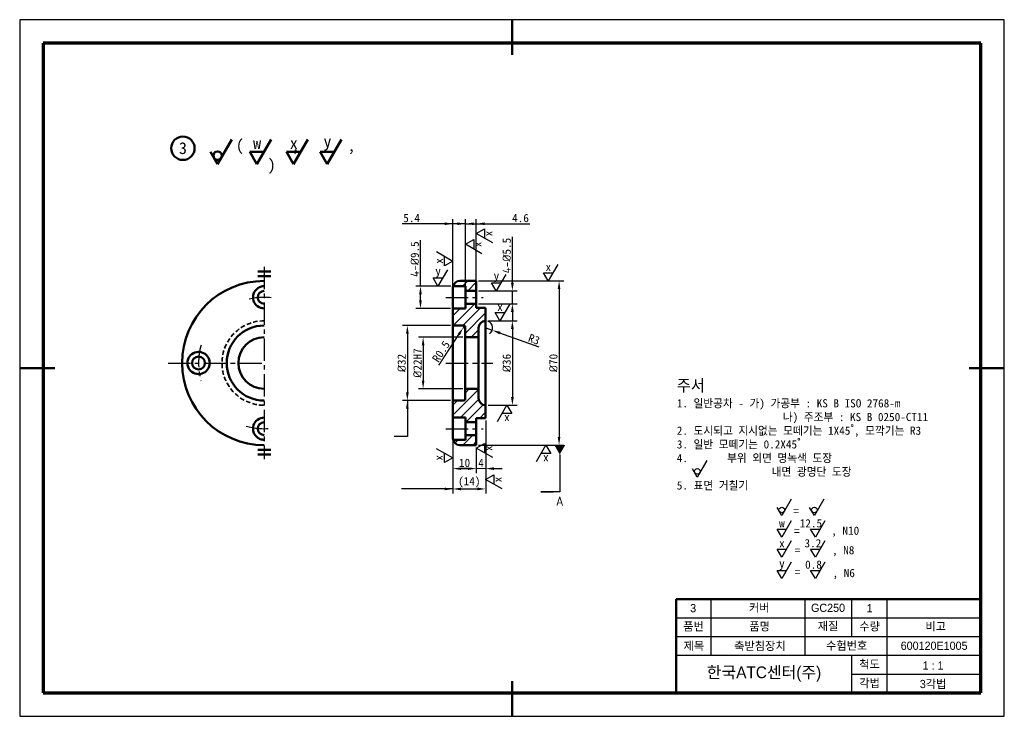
# Model space of a CAD drawing. Header units: millimetres. Extents: x 0 to 420, y 0 to 297.
import ezdxf
from ezdxf import colors
from ezdxf.entities.mleader import LeaderData, LeaderLine
from ezdxf.math import Vec2, Vec3

# ---------------------------------------------------------------- set-up
doc = ezdxf.new("R2010")
doc.units = ezdxf.units.MM
doc.header["$LTSCALE"] = 0.3
doc.linetypes.add('CENTER', pattern=[50.8, 31.75, -6.35, 6.35, -6.35])
doc.linetypes.add('HIDDEN', pattern=[9.525, 6.35, -3.175])
doc.layers.get('0').update_dxf_attribs({"lineweight": 25})
doc.layers.get('Defpoints').update_dxf_attribs({"lineweight": 25})
for name, color, linetype, lineweight in [('가는실선', 1, 'Continuous', 25), ('숨은선', 2, 'HIDDEN', 35), ('외형선', 3, 'Continuous', 50), ('윤곽선', 4, 'Continuous', 70), ('작은문자', 2, 'Continuous', 35), ('중심선', 1, 'CENTER', 25), ('치수선', 1, 'Continuous', 25), ('큰문자', 3, 'Continuous', 50), ('해치선', 7, 'Continuous', 25)]:
    doc.layers.add(name, color=color, linetype=linetype, lineweight=lineweight)
doc.styles.get("Standard").update_dxf_attribs({"font": 'isocp.shx', "bigfont": 'whgtxt.shx'})
doc.styles.add('주석', font='txt')
doc.dimstyles.new('ISO-25', dxfattribs={"dimtxt": 3.5, "dimasz": 3.5, "dimexe": 2, "dimexo": 1, "dimtad": 1, "dimdsep": 46, "dimtxsty": '주석', "dimcen": 0, "dimclrd": 1, "dimclre": 1, "dimclrt": 2, "dimazin": 2, "dimtfac": 1, "dimtmove": 0, "dimatfit": 3, "dimfxl": 1, "dimtfill": 1, "dimarcsym": 0})

# ---------------------------------------------------------------- blocks, each defined once
blk = doc.blocks.new('*D5')
at = {"layer": 'Defpoints', "color": 0, "transparency": 16777216}
for p in [(190.17, 209.99), (190.17, 181.38), (194.77, 181.38)]:
    blk.add_point(p, dxfattribs=at)
at = {"layer": '치수선', "color": 1, "lineweight": -2, "transparency": 16777216}
for p, q in [((190.17, 182.38), (190.17, 211.99)), ((194.77, 182.38), (194.77, 211.99)), ((186.67, 209.99), (183.17, 209.99)), ((190.17, 209.99), (194.77, 209.99)), ((198.27, 209.99), (217.54, 209.99))]:
    blk.add_line(p, q, dxfattribs=at)
at = {"layer": '치수선', "color": 1, "transparency": 16777216}
for points in [[(186.67, 210.58), (186.67, 209.41), (190.17, 209.99)], [(198.27, 210.58), (198.27, 209.41), (194.77, 209.99)]]:
    blk.add_solid(points, dxfattribs=at)
at = {"layer": '치수선', "color": 2, "transparency": 16777216, "insert": (213.62, 212.41), "char_height": 3.5, "attachment_point": 5, "style": '주석', "bg_fill": 3, "box_fill_scale": 1.1, "bg_fill_color": 256, "bg_fill_true_color": 13158600, "bg_fill_transparency": 0}
blk.add_mtext('4.6', dxfattribs=at)
blk = doc.blocks.new('*D6')
at = {"layer": 'Defpoints', "color": 0, "transparency": 16777216}
for p in [(184.77, 209.99), (184.77, 182.51), (190.17, 183.38)]:
    blk.add_point(p, dxfattribs=at)
at = {"layer": '치수선', "color": 1, "lineweight": -2, "transparency": 16777216}
for p, q in [((184.77, 183.51), (184.77, 211.99)), ((190.17, 184.38), (190.17, 211.99)), ((181.27, 209.99), (163.21, 209.99)), ((190.17, 209.99), (184.77, 209.99)), ((193.67, 209.99), (197.17, 209.99))]:
    blk.add_line(p, q, dxfattribs=at)
at = {"layer": '치수선', "color": 1, "transparency": 16777216}
for points in [[(181.27, 210.58), (181.27, 209.41), (184.77, 209.99)], [(193.67, 210.58), (193.67, 209.41), (190.17, 209.99)]]:
    blk.add_solid(points, dxfattribs=at)
at = {"layer": '치수선', "color": 2, "transparency": 16777216, "insert": (167.19, 212.41), "char_height": 3.5, "attachment_point": 5, "style": '주석', "bg_fill": 3, "box_fill_scale": 1.1, "bg_fill_color": 256, "bg_fill_true_color": 13158600, "bg_fill_transparency": 0}
blk.add_mtext('5.4', dxfattribs=at)
blk = doc.blocks.new('*D7')
at = {"layer": 'Defpoints', "color": 0, "transparency": 16777216}
for p in [(170.96, 183.38), (184.86, 183.38), (184.77, 173.88)]:
    blk.add_point(p, dxfattribs=at)
at = {"layer": '치수선', "color": 1, "lineweight": -2, "transparency": 16777216}
for p, q in [((170.96, 183.38), (170.96, 202.96)), ((183.86, 183.38), (168.96, 183.38)), ((170.96, 177.38), (170.96, 179.88)), ((183.77, 173.88), (168.96, 173.88))]:
    blk.add_line(p, q, dxfattribs=at)
at = {"layer": '치수선', "color": 1, "transparency": 16777216}
for points in [[(170.38, 179.88), (171.55, 179.88), (170.96, 183.38)], [(170.38, 177.38), (171.55, 177.38), (170.96, 173.88)]]:
    blk.add_solid(points, dxfattribs=at)
at = {"layer": '치수선', "color": 2, "transparency": 16777216, "insert": (168.54, 194.92), "char_height": 3.5, "attachment_point": 5, "rotation": 90, "style": '주석', "bg_fill": 3, "box_fill_scale": 1.1, "bg_fill_color": 256, "bg_fill_true_color": 13158600, "bg_fill_transparency": 0}
blk.add_mtext('{\\fISOCPEUR|b0|i0|c0|p34;4-%%C}9.5', dxfattribs=at)
blk = doc.blocks.new('*D8')
at = {"layer": 'Defpoints', "color": 0, "transparency": 16777216}
for p in [(194.77, 181.38), (210.16, 181.38), (194.77, 175.88)]:
    blk.add_point(p, dxfattribs=at)
at = {"layer": '치수선', "color": 1, "lineweight": -2, "transparency": 16777216}
for p, q in [((210.16, 184.88), (210.16, 204.46)), ((195.77, 181.38), (212.16, 181.38)), ((210.16, 175.88), (210.16, 181.38)), ((195.77, 175.88), (212.16, 175.88)), ((210.16, 172.38), (210.16, 168.88))]:
    blk.add_line(p, q, dxfattribs=at)
at = {"layer": '치수선', "color": 1, "transparency": 16777216}
for points in [[(209.58, 184.88), (210.75, 184.88), (210.16, 181.38)], [(209.58, 172.38), (210.75, 172.38), (210.16, 175.88)]]:
    blk.add_solid(points, dxfattribs=at)
at = {"layer": '치수선', "color": 2, "transparency": 16777216, "insert": (207.75, 196.42), "char_height": 3.5, "attachment_point": 5, "rotation": 90, "style": '주석', "bg_fill": 3, "box_fill_scale": 1.1, "bg_fill_color": 256, "bg_fill_true_color": 13158600, "bg_fill_transparency": 0}
blk.add_mtext('{\\fISOCPEUR|b0|i0|c0|p34;4-%%C}5.5', dxfattribs=at)
blk = doc.blocks.new('*D9')
at = {"layer": 'Defpoints', "color": 0, "transparency": 16777216}
for p in [(184.77, 166.63), (165.36, 134.63), (184.77, 134.63)]:
    blk.add_point(p, dxfattribs=at)
at = {"layer": '치수선', "color": 1, "lineweight": -2, "transparency": 16777216}
for p, q in [((183.77, 166.63), (163.36, 166.63)), ((165.36, 163.13), (165.36, 138.13)), ((183.77, 134.63), (163.36, 134.63))]:
    blk.add_line(p, q, dxfattribs=at)
at = {"layer": '치수선', "color": 1, "transparency": 16777216}
for points in [[(164.78, 163.13), (165.94, 163.13), (165.36, 166.63)], [(164.78, 138.13), (165.94, 138.13), (165.36, 134.63)]]:
    blk.add_solid(points, dxfattribs=at)
at = {"layer": '치수선', "color": 2, "transparency": 16777216, "insert": (162.94, 150.63), "char_height": 3.5, "attachment_point": 5, "rotation": 90, "style": '주석', "bg_fill": 3, "box_fill_scale": 1.1, "bg_fill_color": 256, "bg_fill_true_color": 13158600, "bg_fill_transparency": 0}
blk.add_mtext('{\\fISOCPEUR|b0|i0|c0|p34;%%C}32', dxfattribs=at)
blk = doc.blocks.new('*D10')
at = {"layer": 'Defpoints', "color": 0, "transparency": 16777216}
for p in [(198.77, 168.63), (198.77, 132.63), (210.16, 132.63)]:
    blk.add_point(p, dxfattribs=at)
at = {"layer": '치수선', "color": 1, "lineweight": -2, "transparency": 16777216}
for p, q in [((199.77, 168.63), (212.16, 168.63)), ((210.16, 165.13), (210.16, 136.13)), ((199.77, 132.63), (212.16, 132.63))]:
    blk.add_line(p, q, dxfattribs=at)
at = {"layer": '치수선', "color": 1, "transparency": 16777216}
for points in [[(209.58, 165.13), (210.75, 165.13), (210.16, 168.63)], [(209.58, 136.13), (210.75, 136.13), (210.16, 132.63)]]:
    blk.add_solid(points, dxfattribs=at)
at = {"layer": '치수선', "color": 2, "transparency": 16777216, "insert": (207.74, 150.63), "char_height": 3.5, "attachment_point": 5, "rotation": 90, "style": '주석', "bg_fill": 3, "box_fill_scale": 1.1, "bg_fill_color": 256, "bg_fill_true_color": 13158600, "bg_fill_transparency": 0}
blk.add_mtext('{\\fISOCPEUR|b0|i0|c0|p34;%%C}36', dxfattribs=at)
blk = doc.blocks.new('*D11')
at = {"layer": 'Defpoints', "color": 0, "transparency": 16777216}
for p in [(189.97, 161.63), (172.08, 139.63), (189.97, 139.63)]:
    blk.add_point(p, dxfattribs=at)
at = {"layer": '치수선', "color": 1, "lineweight": -2, "transparency": 16777216}
for p, q in [((188.97, 161.63), (170.08, 161.63)), ((172.08, 158.13), (172.08, 143.13)), ((188.97, 139.63), (170.08, 139.63))]:
    blk.add_line(p, q, dxfattribs=at)
at = {"layer": '치수선', "color": 1, "transparency": 16777216}
for points in [[(171.5, 158.13), (172.67, 158.13), (172.08, 161.63)], [(171.5, 143.13), (172.67, 143.13), (172.08, 139.63)]]:
    blk.add_solid(points, dxfattribs=at)
at = {"layer": '치수선', "color": 2, "transparency": 16777216, "insert": (169.66, 150.63), "char_height": 3.5, "attachment_point": 5, "rotation": 90, "style": '주석', "bg_fill": 3, "box_fill_scale": 1.1, "bg_fill_color": 256, "bg_fill_true_color": 13158600, "bg_fill_transparency": 0}
blk.add_mtext('{\\fISOCPEUR|b0|i0|c0|p34;%%C}22H7', dxfattribs=at)
blk = doc.blocks.new('*D12')
at = {"layer": 'Defpoints', "color": 0, "transparency": 16777216}
for p in [(198.77, 127.13), (194.77, 115.63)]:
    blk.add_point(p, dxfattribs=at)
at = {"layer": '치수선', "color": 1, "lineweight": -2, "transparency": 16777216}
for p, q in [((198.77, 126.13), (198.77, 103.6)), ((194.77, 114.63), (194.77, 103.6)), ((191.27, 105.6), (187.77, 105.6)), ((198.77, 105.6), (194.77, 105.6)), ((202.27, 105.6), (205.77, 105.6))]:
    blk.add_line(p, q, dxfattribs=at)
at = {"layer": '치수선', "color": 1, "transparency": 16777216}
for points in [[(191.27, 106.18), (191.27, 105.01), (194.77, 105.6)], [(202.27, 106.18), (202.27, 105.01), (198.77, 105.6)]]:
    blk.add_solid(points, dxfattribs=at)
at = {"layer": '치수선', "color": 2, "transparency": 16777216, "insert": (196.77, 108.02), "char_height": 3.5, "attachment_point": 5, "style": '주석', "bg_fill": 3, "box_fill_scale": 1.1, "bg_fill_color": 256, "bg_fill_true_color": 13158600, "bg_fill_transparency": 0}
blk.add_mtext('4', dxfattribs=at)
at = {"layer": 'Defpoints', "color": 0, "transparency": 16777216}
blk.add_point((194.77, 105.6), dxfattribs=at)
blk = doc.blocks.new('*D13')
at = {"layer": 'Defpoints', "color": 0, "transparency": 16777216}
for p in [(184.77, 118.74), (194.77, 115.63), (194.77, 105.6)]:
    blk.add_point(p, dxfattribs=at)
at = {"layer": '치수선', "color": 1, "lineweight": -2, "transparency": 16777216}
for p, q in [((184.77, 117.74), (184.77, 103.6)), ((194.77, 114.63), (194.77, 103.6)), ((188.27, 105.6), (191.27, 105.6))]:
    blk.add_line(p, q, dxfattribs=at)
at = {"layer": '치수선', "color": 1, "transparency": 16777216}
for points in [[(188.27, 106.18), (188.27, 105.01), (184.77, 105.6)], [(191.27, 106.18), (191.27, 105.01), (194.77, 105.6)]]:
    blk.add_solid(points, dxfattribs=at)
at = {"layer": '치수선', "color": 2, "transparency": 16777216, "insert": (189.77, 108.02), "char_height": 3.5, "attachment_point": 5, "style": '주석', "bg_fill": 3, "box_fill_scale": 1.1, "bg_fill_color": 256, "bg_fill_true_color": 13158600, "bg_fill_transparency": 0}
blk.add_mtext('10', dxfattribs=at)
blk = doc.blocks.new('*D14')
at = {"layer": 'Defpoints', "color": 0, "transparency": 16777216}
for p in [(198.77, 127.13), (184.77, 118.74), (198.77, 96.93)]:
    blk.add_point(p, dxfattribs=at)
at = {"layer": '치수선', "color": 1, "lineweight": -2, "transparency": 16777216}
for p, q in [((198.77, 126.13), (198.77, 94.93)), ((184.77, 117.74), (184.77, 94.93)), ((188.27, 96.93), (195.27, 96.93))]:
    blk.add_line(p, q, dxfattribs=at)
at = {"layer": '치수선', "color": 1, "transparency": 16777216}
for points in [[(188.27, 97.51), (188.27, 96.35), (184.77, 96.93)], [(195.27, 97.51), (195.27, 96.35), (198.77, 96.93)]]:
    blk.add_solid(points, dxfattribs=at)
at = {"layer": '치수선', "color": 2, "transparency": 16777216, "insert": (191.77, 99.76), "char_height": 3.5, "attachment_point": 5, "style": '주석', "bg_fill": 3, "box_fill_scale": 1.1, "bg_fill_color": 256, "bg_fill_true_color": 13158600, "bg_fill_transparency": 0}
blk.add_mtext('(14)', dxfattribs=at)
blk = doc.blocks.new('*D15')
at = {"layer": 'Defpoints', "color": 0, "transparency": 16777216}
for p in [(189.2, 165.71), (189.47, 166.13)]:
    blk.add_point(p, dxfattribs=at)
at = {"layer": '치수선', "color": 1, "lineweight": -2, "transparency": 16777216}
for p, q in [((189.47, 166.13), (189.2, 165.71)), ((178.85, 149.68), (187.3, 162.77))]:
    blk.add_line(p, q, dxfattribs=at)
blk.add_arc((189.47, 166.13), 0.5, 237.148, 0, dxfattribs=at)
at = {"layer": '치수선', "color": 1, "transparency": 16777216}
blk.add_solid([(186.81, 163.08), (187.79, 162.45), (189.2, 165.71)], dxfattribs=at)
at = {"layer": '치수선', "color": 2, "transparency": 16777216, "insert": (179.73, 155.52), "char_height": 3.5, "attachment_point": 5, "rotation": 57.148, "style": '주석', "bg_fill": 3, "box_fill_scale": 1.1, "bg_fill_color": 256, "bg_fill_true_color": 13158600, "bg_fill_transparency": 0}
blk.add_mtext('R0.5', dxfattribs=at)
blk = doc.blocks.new('*D16')
at = {"layer": 'Defpoints', "color": 0, "transparency": 16777216}
for p in [(198.77, 165.63), (201.59, 164.61)]:
    blk.add_point(p, dxfattribs=at)
at = {"layer": '치수선', "color": 1, "lineweight": -2, "transparency": 16777216}
for p, q in [((198.77, 165.63), (201.59, 164.61)), ((221.61, 157.35), (204.88, 163.41))]:
    blk.add_line(p, q, dxfattribs=at)
blk.add_arc((198.77, 165.63), 3, 301.8823, 70.9014, dxfattribs=at)
at = {"layer": '치수선', "color": 1, "transparency": 16777216}
blk.add_solid([(205.08, 163.96), (204.68, 162.86), (201.59, 164.61)], dxfattribs=at)
at = {"layer": '치수선', "color": 2, "transparency": 16777216, "insert": (219.41, 160.73), "char_height": 3.5, "attachment_point": 5, "rotation": 340.0794, "style": '주석', "bg_fill": 3, "box_fill_scale": 1.1, "bg_fill_color": 256, "bg_fill_true_color": 13158600, "bg_fill_transparency": 0}
blk.add_mtext('R3', dxfattribs=at)
blk = doc.blocks.new('*D18')
at = {"layer": 'Defpoints', "color": 0, "transparency": 16777216}
for p in [(194.77, 185.63), (194.77, 115.63), (230.08, 115.63)]:
    blk.add_point(p, dxfattribs=at)
at = {"layer": '치수선', "color": 1, "lineweight": -2, "transparency": 16777216}
for p, q in [((195.77, 185.63), (232.08, 185.63)), ((230.08, 182.13), (230.08, 119.13)), ((195.77, 115.63), (232.08, 115.63))]:
    blk.add_line(p, q, dxfattribs=at)
at = {"layer": '치수선', "color": 1, "transparency": 16777216}
for points in [[(229.49, 182.13), (230.66, 182.13), (230.08, 185.63)], [(229.49, 119.13), (230.66, 119.13), (230.08, 115.63)]]:
    blk.add_solid(points, dxfattribs=at)
at = {"layer": '치수선', "color": 2, "transparency": 16777216, "insert": (227.66, 150.63), "char_height": 3.5, "attachment_point": 5, "rotation": 90, "style": '주석', "bg_fill": 3, "box_fill_scale": 1.1, "bg_fill_color": 256, "bg_fill_true_color": 13158600, "bg_fill_transparency": 0}
blk.add_mtext('{\\fISOCPEUR|b0|i0|c0|p34;%%C}70', dxfattribs=at)
blk = doc.blocks.new('_DatumFilled')
at = {"color": 0, "linetype": 'ByBlock'}
blk.add_solid([(0, 0.58), (-1, 0), (0, -0.58)], dxfattribs=at)

msp = doc.modelspace()

# ---------------------------------------------------------------- hatches: boundary and pattern name
at = {"layer": '해치선'}
h = msp.add_hatch(dxfattribs=at)
h.set_pattern_fill('_USER', color=256, scale=3, angle=45, pattern_type=0)
h.set_pattern_definition([(45, (-66.9017, -8.7558), (-2.12132, 2.12132), [])])
h.paths.add_polyline_path([(194.766, 181.378), (194.766, 185.628), (187.766, 185.628, 0.3419987), (184.862, 183.378), (190.166, 183.378), (190.166, 181.378)])
h.paths.add_polyline_path([(189.466, 166.628, -0.4142136), (189.966, 166.128), (189.966, 161.628), (195.766, 161.628), (195.766, 165.628, -0.4142136), (198.766, 168.628), (198.766, 174.128), (194.766, 174.128), (194.766, 175.878), (190.166, 175.878), (190.166, 173.878), (184.766, 173.878), (184.766, 166.628)])
h.paths.add_polyline_path([(194.766, 127.128), (198.766, 127.128), (198.766, 132.628, -0.4142136), (195.766, 135.628), (195.766, 139.628), (189.966, 139.628), (189.966, 135.128, -0.4142136), (189.466, 134.628), (184.766, 134.628), (184.766, 127.378), (190.166, 127.378), (190.166, 125.378), (194.766, 125.378)])
h.paths.add_polyline_path([(190.166, 117.878), (184.862, 117.878, 0.3419987), (187.766, 115.628), (194.766, 115.628), (194.766, 119.878), (190.166, 119.878)])

# ---------------------------------------------------------------- linework, layer by layer
at = {"layer": 'Defpoints'}
msp.add_lwpolyline([(0, 0), (420, 0), (420, 297), (0, 297)], close=True, dxfattribs=at)
at = {"layer": '가는실선'}
for p, q in [((223.446, 189.128), (227.488, 189.128)), ((181.21, 108.151), (181.21, 112.192)), ((226.499, 112.068), (222.458, 112.068)), ((289.055, 102.026), (287.034, 105.526)), ((293.097, 109.026), (289.055, 102.026)), ((329.127, 92.556), (325.085, 85.556)), ((343.025, 92.556), (338.983, 85.556)), ((325.085, 85.556), (323.064, 89.056)), ((338.983, 85.556), (336.963, 89.056)), ((325.085, 76.306), (323.064, 79.806)), ((323.064, 79.806), (327.106, 79.806)), ((329.127, 83.306), (325.085, 76.306)), ((339.4, 76.306), (337.38, 79.806)), ((337.38, 79.806), (341.421, 79.806)), ((343.442, 83.306), (339.4, 76.306)), ((329.127, 74.792), (325.085, 67.792)), ((343.442, 74.792), (339.4, 67.792)), ((325.085, 67.792), (323.064, 71.292)), ((323.064, 71.292), (327.106, 71.292)), ((339.4, 67.792), (337.38, 71.292)), ((337.38, 71.292), (341.421, 71.292)), ((329.127, 65.685), (325.085, 58.685)), ((343.442, 65.685), (339.4, 58.685)), ((325.085, 58.685), (323.064, 62.185)), ((323.064, 62.185), (327.106, 62.185)), ((339.4, 58.685), (337.38, 62.185)), ((337.38, 62.185), (341.421, 62.185)), ((295, 26), (295, 50)), ((335, 26), (335, 50)), ((355, 34), (355, 50)), ((370, 10), (370, 50)), ((280, 42), (410, 42)), ((280, 34), (410, 34)), ((280, 26), (410, 26)), ((355, 10), (355, 26)), ((355, 18), (410, 18))]:
    msp.add_line(p, q, dxfattribs=at)
for centre in [(289.055, 104.426), (325.085, 87.956), (338.983, 87.956)]:
    msp.add_circle(centre, 1.2, dxfattribs=at)
at = {"layer": '숨은선'}
msp.add_arc((104.292, 150.628), 18, 90, 270, dxfattribs=at)
at = {"layer": '외형선'}
for p, q in [((210, 297), (210, 282)), ((90.488, 245.944), (84.426, 235.444)), ((107.264, 245.944), (101.202, 235.444)), ((122.92, 245.944), (116.858, 235.444)), ((137.273, 245.944), (131.211, 235.444)), ((84.426, 235.444), (81.394, 240.694)), ((101.202, 235.444), (98.171, 240.694)), ((98.171, 240.694), (104.233, 240.694)), ((116.858, 235.444), (113.827, 240.694)), ((113.827, 240.694), (119.889, 240.694)), ((131.211, 235.444), (128.18, 240.694)), ((128.18, 240.694), (134.242, 240.694)), ((101.542, 189.634), (107.069, 189.634)), ((101.542, 187.634), (107.069, 187.634)), ((187.766, 185.628), (194.766, 185.628)), ((194.766, 185.628), (194.766, 174.128)), ((184.766, 118.745), (184.766, 182.511)), ((190.166, 183.378), (184.862, 183.378)), ((190.166, 173.878), (190.166, 183.378)), ((194.766, 181.378), (190.166, 181.378)), ((184.766, 173.878), (190.166, 173.878)), ((190.166, 175.878), (194.766, 175.878)), ((194.766, 174.128), (198.766, 174.128)), ((198.766, 174.128), (198.766, 127.128)), ((189.466, 166.628), (184.766, 166.628)), ((189.966, 135.128), (189.966, 166.128)), ((195.766, 165.628), (195.766, 135.628)), ((195.766, 161.628), (189.966, 161.628)), ((0, 148.5), (15, 148.5)), ((405, 148.5), (420, 148.5)), ((189.966, 139.628), (195.766, 139.628)), ((184.766, 134.628), (189.466, 134.628)), ((190.166, 127.378), (184.766, 127.378)), ((190.166, 117.878), (190.166, 127.378)), ((198.766, 127.128), (194.766, 127.128)), ((194.766, 127.128), (194.766, 115.628)), ((194.766, 125.378), (190.166, 125.378)), ((184.862, 117.878), (190.166, 117.878)), ((190.166, 119.878), (194.766, 119.878)), ((101.542, 113.622), (107.069, 113.622)), ((194.766, 115.628), (187.766, 115.628)), ((101.542, 111.622), (107.069, 111.622)), ((280, 10), (280, 50)), ((280, 50), (410, 50)), ((210, 15), (210, 0))]:
    msp.add_line(p, q, dxfattribs=at)
for centre, radius in [((69.635, 242.197), 5), ((84.426, 239.044), 1.8), ((76.292, 150.628), 2.75)]:
    msp.add_circle(centre, radius, dxfattribs=at)
for centre, radius, start, end in [((104.292, 150.628), 35, 90, 270), ((187.766, 182.628), 3, 90, 165.52249), ((104.292, 178.628), 4.75, 125.17123, 270), ((104.292, 178.628), 2.75, 90, 270), ((198.766, 165.628), 3, 90, 180), ((104.292, 150.628), 16, 90, 270), ((189.466, 166.128), 0.5, 0, 90), ((104.292, 150.628), 11, 90, 270), ((76.292, 150.628), 4.75, 215.17123, 144.82877), ((189.466, 135.128), 0.5, 270, 0), ((198.766, 135.628), 3, 180, 270), ((104.292, 122.628), 4.75, 90, 234.82877), ((104.292, 122.628), 2.75, 90, 270), ((187.766, 118.628), 3, 194.47751, 270)]:
    msp.add_arc(centre, radius, start, end, dxfattribs=at)
for points, knots in [([(101.556, 182.511), (101.671, 182.592), (101.791, 182.668), (102.402, 183.021), (102.957, 183.228), (103.806, 183.359), (104.049, 183.378), (104.292, 183.378)], [-1.07364325, -1.07364325, -1.07364325, -1.07364325, -1.03339572, -1.03339572, -0.87691058, -0.87691058, -0.81467758, -0.81467758, -0.81467758, -0.81467758]), ([(184.766, 182.511), (184.766, 182.592), (184.769, 182.668), (184.79, 183.021), (184.83, 183.228), (184.857, 183.359), (184.862, 183.378), (184.862, 183.378)], [-1.07364325, -1.07364325, -1.07364325, -1.07364325, -1.03339572, -1.03339572, -0.87691058, -0.87691058, -0.81467759, -0.81467759, -0.81467759, -0.81467759]), ([(72.409, 147.892), (72.328, 148.007), (72.252, 148.127), (71.899, 148.737), (71.692, 149.293), (71.519, 150.415), (71.524, 150.937), (71.716, 152.032), (71.922, 152.566), (72.264, 153.148), (72.335, 153.258), (72.409, 153.364)], [-1.07364325, -1.07364325, -1.07364325, -1.07364325, -1.03339572, -1.03339572, -0.87691058, -0.87691058, -0.74430962, -0.74430962, -0.59353565, -0.59353565, -0.55685878, -0.55685878, -0.55685878, -0.55685878]), ([(104.292, 117.878), (104.017, 117.878), (103.743, 117.902), (102.888, 118.052), (102.354, 118.257), (101.772, 118.6), (101.662, 118.67), (101.556, 118.745)], [-0.81467758, -0.81467758, -0.81467758, -0.81467758, -0.74430962, -0.74430962, -0.59353565, -0.59353565, -0.55685878, -0.55685878, -0.55685878, -0.55685878]), ([(184.862, 117.878), (184.862, 117.878), (184.856, 117.902), (184.826, 118.052), (184.787, 118.257), (184.769, 118.6), (184.766, 118.67), (184.766, 118.745)], [-0.81467759, -0.81467759, -0.81467759, -0.81467759, -0.74430962, -0.74430962, -0.59353565, -0.59353565, -0.55685878, -0.55685878, -0.55685878, -0.55685878])]:
    msp.add_open_spline(points, degree=3, knots=knots, dxfattribs=at)
at = {"layer": '윤곽선'}
for p, q in [((410, 287), (10, 287)), ((10, 287), (10, 10)), ((410, 10), (410, 287)), ((10, 10), (410, 10))]:
    msp.add_line(p, q, dxfattribs=at)
at = {"layer": '중심선'}
for p, q in [((104.292, 191.628), (104.292, 109.628)), ((181.766, 178.628), (197.766, 178.628)), ((63.292, 150.628), (104.292, 150.628)), ((181.766, 150.628), (201.766, 150.628)), ((181.766, 122.628), (197.766, 122.628))]:
    msp.add_line(p, q, dxfattribs=at)
for start, end in [(83.86117, 105.87035), (164.12965, 195.87035), (254.12965, 276.13883)]:
    msp.add_arc((104.292, 150.628), 28, start, end, dxfattribs=at)

# ---------------------------------------------------------------- texts
at = {"layer": '가는실선', "char_height": 3.5, "style": '주석'}
for s, width, insert, attachment_point in [('x', 10.14695, (225.508, 191.594), 5), ('=', 4.7934, (329.999, 89.296), 1), ('12.5', 10.14695, (337.506, 82.273), 5), ('w', 10.14695, (325.126, 82.273), 5), ('=', 4.7934, (330.334, 80.702), 1), ('x', 10.14695, (325.126, 73.759), 5), ('=', 4.7934, (330.536, 72.534), 1), ('3.2', 10.14695, (338.343, 73.759), 5), ('y', 10.14695, (325.126, 64.651), 5), ('0.8', 10.14695, (338.608, 64.651), 5), ('=', 4.7934, (330.604, 63.285), 1)]:
    msp.add_mtext_dynamic_manual_height_columns(s, width=width, gutter_width=12.5, heights=[0], dxfattribs=dict(at, insert=insert, attachment_point=attachment_point))
at = {"layer": '가는실선', "char_height": 3.5, "attachment_point": 5, "style": '주석'}
for insert, rotation in [((178.743, 110.212), 90), ((224.437, 109.602), 180)]:
    msp.add_mtext_dynamic_manual_height_columns('x', width=10.14695, gutter_width=12.5, heights=[0], dxfattribs=dict(at, insert=insert, rotation=rotation))
at = {"layer": '외형선', "char_height": 5, "style": '주석'}
for s, width, insert, attachment_point in [('3', 16.44952, (69.635, 242.197), 5), ('w', 10.14695, (101.264, 244.394), 5), ('x', 10.14695, (116.92, 244.394), 5), ('y', 10.14695, (131.273, 244.394), 5), ('(      ,      ,      )', 55.46239, (92.209, 238.612), 4)]:
    msp.add_mtext_dynamic_manual_height_columns(s, width=width, gutter_width=12.5, heights=[0], dxfattribs=dict(at, insert=insert, attachment_point=attachment_point))
at = {"layer": '작은문자', "attachment_point": 1, "style": '주석'}
for s, width, insert, char_height in [('{\\C3;주서\\P\\H0.7x;\\C256;1. 일반공차 - 가) 가공부 : KS B ISO 2768-m\\P                   나) 주조부 : KS B 0250-CT11\\P2. 도시되고 지시없는 모떼기는 1X45˚, 모깍기는 R3\\P3. 일반 모떼기는 0.2X45˚\\P4.       부위 외면 명녹색 도장\\P                 내면 광명단 도장\\P5. 표면 거칠기}', 125.26041, (280.292, 143.532), 5), (', N10', 22.03946, (346.204, 80.89), 3.5), (', N8', 22.03946, (346.529, 72.586), 3.5), (', N6', 22.03946, (346.743, 62.851), 3.5)]:
    msp.add_mtext_dynamic_manual_height_columns(s, width=width, gutter_width=12.5, heights=[0], dxfattribs=dict(at, insert=insert, char_height=char_height))
at = {"layer": '작은문자', "char_height": 3.5, "attachment_point": 5}
for s, width, insert in [('{\\fGulim|b0|i0|c129|p50;3}', 15, (287.289, 46.084)), ('{\\fGulim|b0|i0|c129|p50;커버}', 15, (315.464, 46.084)), ('{\\fGulim|b0|i0|c129|p50;GC250}', 15, (344.805, 46.218)), ('{\\fGulim|b0|i0|c129|p50;1}', 15, (362.552, 46.077)), ('{\\fGulim|b0|i0|c129|p50;품번}', 15, (287.431, 38.137)), ('{\\fGulim|b0|i0|c129|p50;품명}', 15, (315.606, 38.137)), ('{\\fGulim|b0|i0|c129|p50;재질}', 15, (344.805, 38.272)), ('{\\fGulim|b0|i0|c129|p50;수량}', 15, (362.552, 38.13)), ('{\\fGulim|b0|i0|c129|p50;비고}', 15, (390.727, 38.13)), ('{\\fGulim|b0|i0|c129|p50;제목}', 15, (287.585, 29.798)), ('{\\fGulim|b0|i0|c129|p50;축받침장치}', 22.55411, (315.76, 29.798)), ('{\\fGulim|b0|i0|c129|p50;수험번호}', 24.74438, (352.756, 29.935)), ('{\\fGulim|b0|i0|c129|p50;600120E1005}', 15, (390.063, 30.054)), ('{\\fGulim|b0|i0|c129|p50;척도}', 15, (362.5, 22)), ('{\\fGulim|b0|i0|c129|p50;1 : 1}', 15, (389.6, 21.645)), ('{\\fGulim|b0|i0|c129|p50;각법}', 15, (362.526, 13.927)), ('{\\fGulim|b0|i0|c129|p50;3각법}', 15, (389.627, 13.572))]:
    msp.add_mtext_dynamic_manual_height_columns(s, width=width, gutter_width=12.5, heights=[0], dxfattribs=dict(at, insert=insert))
at = {"layer": '큰문자', "insert": (317.5, 18), "char_height": 5, "attachment_point": 5}
msp.add_mtext_dynamic_manual_height_columns('{\\fGulim|b0|i0|c129|p50;한국ATC센터(주)}', width=75, gutter_width=12.5, heights=[0], dxfattribs=at)

# ---------------------------------------------------------------- next in the draw order: dimensions: what is measured, and where the dimension line sits
at = {"layer": '치수선'}
dim = msp.add_linear_dim(base=(190.166, 209.992), p1=(194.766, 181.378), p2=(190.166, 181.378), dimstyle='ISO-25', dxfattribs=at)
dim.commit()
dim.dimension.update_dxf_attribs({"geometry": '*D5', "text_midpoint": (213.615, 209.992), "dimtype": 160})
dim = msp.add_linear_dim(base=(165.359, 134.628), p1=(184.766, 166.628), p2=(184.766, 134.628), angle=90, text='{\\fISOCPEUR|b0|i0|c0|p34;%%C}<>', dimstyle='ISO-25', dxfattribs=at)
dim.commit()
dim.dimension.update_dxf_attribs({"geometry": '*D9', "text_midpoint": (162.94, 150.628)})
dim = msp.add_linear_dim(base=(194.766, 105.596), p1=(198.766, 127.128), p2=(194.766, 115.628), dimstyle='ISO-25', dxfattribs=at)
dim.commit()
dim.dimension.update_dxf_attribs({"geometry": '*D12', "text_midpoint": (196.766, 108.018)})

# ---------------------------------------------------------------- next in the draw order: linework, layer by layer
at = {"layer": '가는실선'}
msp.add_line((202.266, 102.993), (202.266, 98.952), dxfattribs=at)

# ---------------------------------------------------------------- next in the draw order: texts
at = {"layer": '가는실선', "insert": (204.733, 100.931), "char_height": 3.5, "attachment_point": 5, "rotation": 270, "style": '주석'}
msp.add_mtext_dynamic_manual_height_columns('x', width=10.14695, gutter_width=12.5, heights=[0], dxfattribs=at)

# ---------------------------------------------------------------- next in the draw order: dimensions: what is measured, and where the dimension line sits
at = {"layer": '치수선'}
dim = msp.add_linear_dim(base=(184.766, 209.992), p1=(190.166, 183.378), p2=(184.766, 182.511), dimstyle='ISO-25', dxfattribs=at)
dim.commit()
dim.dimension.update_dxf_attribs({"geometry": '*D6', "text_midpoint": (167.189, 209.992), "dimtype": 160})
dim = msp.add_linear_dim(base=(172.084, 139.628), p1=(189.966, 161.628), p2=(189.966, 139.628), angle=90, text='{\\fISOCPEUR|b0|i0|c0|p34;%%C}<>H7', dimstyle='ISO-25', dxfattribs=at)
dim.commit()
dim.dimension.update_dxf_attribs({"geometry": '*D11', "text_midpoint": (169.663, 150.628)})
dim = msp.add_linear_dim(base=(194.766, 105.596), p1=(184.766, 118.745), p2=(194.766, 115.628), dimstyle='ISO-25', dxfattribs=at)
dim.commit()
dim.dimension.update_dxf_attribs({"geometry": '*D13', "text_midpoint": (189.766, 108.02)})

# ---------------------------------------------------------------- next in the draw order: leaders
msp.add_leader([(165.359, 134.628), (165.359, 119.262), (159.699, 119.262)], dimstyle='ISO-25', override={"dimgap": 0.625, "dimtad": 0}, dxfattribs=at)

# ---------------------------------------------------------------- next in the draw order: dimensions: what is measured, and where the dimension line sits
for base, p1, p2, picture, middle in [((170.963, 183.378), (184.766, 173.878), (184.862, 183.378), '*D7', (168.544, 194.921)), ((210.163, 181.378), (194.766, 175.878), (194.766, 181.378), '*D8', (207.746, 196.421))]:
    dim = msp.add_linear_dim(base=base, p1=p1, p2=p2, angle=90, text='{\\fISOCPEUR|b0|i0|c0|p34;4-%%C}<>', dimstyle='ISO-25', dxfattribs=at)
    dim.commit()
    dim.dimension.update_dxf_attribs({"geometry": picture, "text_midpoint": middle})
dim = msp.add_radius_dim(center=(189.466, 166.128), mpoint=(189.195, 165.708), dimstyle='ISO-25', dxfattribs=at)
dim.commit()
dim.dimension.update_dxf_attribs({"geometry": '*D15', "text_midpoint": (181.766, 154.203), "dimtype": 164})
dim = msp.add_linear_dim(base=(198.766, 96.931), p1=(184.766, 118.745), p2=(198.766, 127.128), text='(<>)', dimstyle='ISO-25', dxfattribs=at)
dim.commit()
dim.dimension.update_dxf_attribs({"geometry": '*D14', "text_midpoint": (191.766, 99.758)})

# ---------------------------------------------------------------- next in the draw order: linework, layer by layer
at = {"layer": '가는실선'}
for p, q in [((194.766, 205.863), (198.266, 207.883)), ((201.766, 201.821), (194.766, 205.863)), ((198.266, 207.883), (198.266, 203.842)), ((190.166, 201.227), (193.666, 203.247)), ((193.666, 203.247), (193.666, 199.206)), ((177.753, 198.123), (184.753, 194.081)), ((197.166, 197.185), (190.166, 201.227)), ((181.253, 192.061), (181.253, 196.102)), ((184.753, 194.081), (181.253, 192.061)), ((182.474, 190.378), (178.433, 183.378)), ((178.433, 183.378), (176.412, 186.878)), ((176.412, 186.878), (180.454, 186.878)), ((177.71, 114.213), (184.71, 110.171)), ((184.71, 110.171), (181.21, 108.151)), ((198.766, 100.972), (202.266, 102.993)), ((205.766, 96.931), (198.766, 100.972))]:
    msp.add_line(p, q, dxfattribs=at)

# ---------------------------------------------------------------- next in the draw order: texts
at = {"layer": '가는실선', "char_height": 3.5, "attachment_point": 5, "style": '주석'}
for insert, rotation in [((200.733, 205.822), 270), ((196.133, 201.185), 270), ((178.786, 194.122), 90)]:
    msp.add_mtext_dynamic_manual_height_columns('x', width=10.14695, gutter_width=12.5, heights=[0], dxfattribs=dict(at, insert=insert, rotation=rotation))
at = {"layer": '가는실선', "insert": (178.474, 189.344), "char_height": 3.5, "attachment_point": 5, "style": '주석'}
msp.add_mtext_dynamic_manual_height_columns('y', width=10.14695, gutter_width=12.5, heights=[0], dxfattribs=at)

# ---------------------------------------------------------------- next in the draw order: dimensions: what is measured, and where the dimension line sits
at = {"layer": '치수선'}
dim = msp.add_linear_dim(base=(210.163, 132.628), p1=(198.766, 168.628), p2=(198.766, 132.628), angle=90, text='{\\fISOCPEUR|b0|i0|c0|p34;%%C}<>', dimstyle='ISO-25', dxfattribs=at)
dim.commit()
dim.dimension.update_dxf_attribs({"geometry": '*D10', "text_midpoint": (207.743, 150.628)})

# ---------------------------------------------------------------- next in the draw order: leaders
msp.add_leader([(184.766, 96.931), (162.888, 96.931)], dimstyle='ISO-25', override={"dimgap": 0.625, "dimtad": 0}, dxfattribs=at)

# ---------------------------------------------------------------- next in the draw order: dimensions: what is measured, and where the dimension line sits
dim = msp.add_radius_dim(center=(198.766, 165.628), mpoint=(201.587, 164.606), dimstyle='ISO-25', dxfattribs=at)
dim.commit()
dim.dimension.update_dxf_attribs({"geometry": '*D16', "text_midpoint": (218.581, 158.447), "dimtype": 164})

# ---------------------------------------------------------------- next in the draw order: dimensions: what is measured, and where the dimension line sits
dim = msp.add_linear_dim(base=(230.078, 115.628), p1=(194.766, 185.628), p2=(194.766, 115.628), angle=90, text='{\\fISOCPEUR|b0|i0|c0|p34;%%C}<>', dimstyle='ISO-25', dxfattribs=at)
dim.commit()
dim.dimension.update_dxf_attribs({"geometry": '*D18', "text_midpoint": (227.657, 150.628)})

# ---------------------------------------------------------------- next in the draw order: linework, layer by layer
at = {"layer": '가는실선'}
for p, q in [((225.467, 185.628), (223.446, 189.128)), ((229.508, 192.628), (225.467, 185.628)), ((203.303, 181.378), (201.282, 184.878)), ((201.282, 184.878), (205.324, 184.878)), ((207.344, 188.378), (203.303, 181.378)), ((208.883, 175.628), (204.842, 168.628)), ((204.842, 168.628), (202.821, 172.128)), ((202.821, 172.128), (206.863, 172.128)), ((203.818, 125.652), (207.86, 132.652)), ((207.86, 132.652), (209.88, 129.152)), ((209.88, 129.152), (205.839, 129.152)), ((194.766, 114.318), (198.266, 116.339)), ((201.766, 110.276), (194.766, 114.318)), ((198.266, 116.339), (198.266, 112.297)), ((220.437, 108.568), (224.478, 115.568)), ((224.478, 115.568), (226.499, 112.068))]:
    msp.add_line(p, q, dxfattribs=at)

# ---------------------------------------------------------------- next in the draw order: texts
at = {"layer": '가는실선', "char_height": 3.5, "attachment_point": 5, "style": '주석'}
for s, insert in [('y', (203.344, 187.344)), ('x', (204.883, 174.594))]:
    msp.add_mtext_dynamic_manual_height_columns(s, width=10.14695, gutter_width=12.5, heights=[0], dxfattribs=dict(at, insert=insert))
for insert, rotation in [((207.818, 126.685), 180), ((200.733, 114.277), 270)]:
    msp.add_mtext_dynamic_manual_height_columns('x', width=10.14695, gutter_width=12.5, heights=[0], dxfattribs=dict(at, insert=insert, rotation=rotation))

# ---------------------------------------------------------------- next in the draw order: leaders
at = {"layer": '치수선'}
ml = msp.add_multileader_mtext('Standard', dxfattribs=at)
ml.set_content('A', color=2)
ml.set_leader_properties(color=1)
ml.set_arrow_properties(name='DATUMFILLED')
ml.build(insert=Vec2(0, 0))
ml.multileader.update_dxf_attribs({"has_text_frame": 1, "text_attachment_direction": 1, "text_left_attachment_type": 5, "text_right_attachment_type": 5})
ctx = ml.context
ctx.base_point, ctx.plane_origin = Vec3(230.37, 87.755), Vec3(230.37, 115.628)
ctx.left_attachment, ctx.right_attachment, ctx.text_align_type = 5, 5, 1
notes = []
notes.append((ctx, [(0, (1, 1, 0), (230.37, 95.755), (-1, 0), 8, [(0, [(230.37, 115.628)], 0, [])])]))
ctx.mtext.insert, ctx.mtext.alignment, ctx.mtext.flow_direction = Vec3(230.37, 93.755), 2, 5
for ctx, leaders in notes:
    for number, flags, end, landing, length, lines in leaders:
        leader = LeaderData()
        leader.index, (leader.has_last_leader_line, leader.has_dogleg_vector, leader.attachment_direction) = number, flags
        leader.last_leader_point, leader.dogleg_vector, leader.dogleg_length = Vec3(end), Vec3(landing), length
        for number, points, colour, breaks in lines:
            line = LeaderLine()
            line.index, line.vertices, line.color, line.breaks = number, Vec3.list(points), colors.encode_raw_color(colour), breaks
            leader.lines.append(line)
        ctx.leaders.append(leader)

doc.saveas('drawing.dxf')
